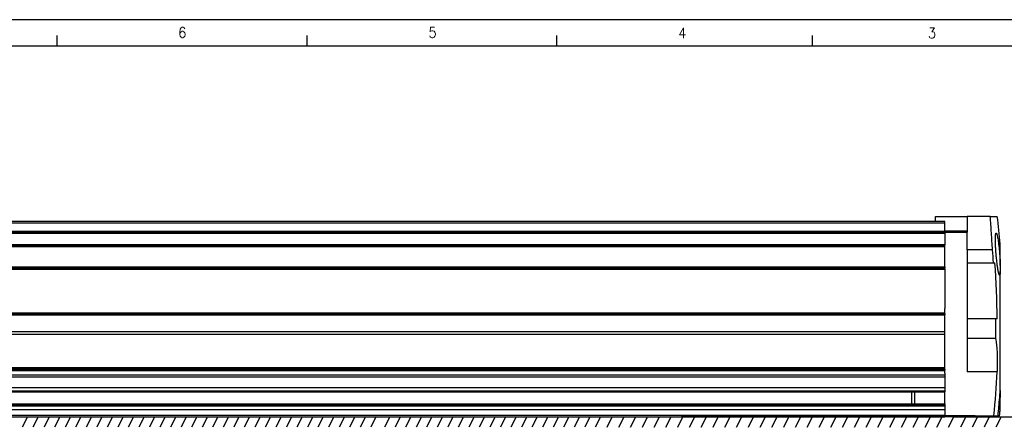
# Model space of a CAD drawing. Header units: millimetres. Extents: x -285 to 870, y -217 to 203.
# Tile 11 of 22: x 11 to 198, y 126 to 203. Entities that reach past the tile are written whole.
import ezdxf

# ---------------------------------------------------------------- set-up
doc = ezdxf.new("R2010")
doc.units = ezdxf.units.MM
doc.layers.add('1', color=7, linetype='Continuous')
doc.styles.add('CONVERTER_11', font='txt.shx', dxfattribs={"width": 0.9})

# ---------------------------------------------------------------- blocks, each defined once
blk = doc.blocks.new('Marco_a2', base_point=(304.2098802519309, -212.0197288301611))
at = {"layer": '1', "color": 2, "linetype": 'Continuous'}
for p, q in [((309.2098802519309, 202.9802711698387), (-284.7901197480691, 202.9802711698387)), ((18.60988025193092, 197.9802711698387), (18.60988025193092, 199.9802711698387)), ((66.02654692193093, 197.9802711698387), (66.02654692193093, 199.9802711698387)), ((113.4432135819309, 197.9802711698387), (113.4432135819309, 199.9802711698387)), ((161.9598802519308, 197.9802711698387), (161.9598802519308, 199.9802711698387))]:
    blk.add_line(p, q, dxfattribs=at)
at = {"layer": '1', "color": 7, "linetype": 'Continuous'}
blk.add_line((304.2098802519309, 197.9802711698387), (-264.7901197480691, 197.9802711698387), dxfattribs=at)
at = {"layer": '1', "color": 2, "char_height": 2, "attachment_point": 4, "line_spacing_factor": 1.20048019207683, "style": 'CONVERTER_11'}
for s, insert in [('6', (41.56820349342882, 200.5449093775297)), ('5', (89.07129664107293, 200.5449093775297)), ('4', (136.490001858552, 200.4673687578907)), ('3', (183.8618254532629, 200.4673687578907))]:
    blk.add_mtext(s, dxfattribs=dict(at, insert=insert))
blk = doc.blocks.new('Top', base_point=(304.2098802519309, -212.0197288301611))
blk.add_blockref('Marco_a2', (304.2098802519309, -212.0197288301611))
blk = doc.blocks.new('REGLA__9', base_point=(-163.4012088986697, 127.6945191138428))
at = {"color": 7, "linetype": 'Continuous'}
for p, q in [((185.2999517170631, 164.6945081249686), (-65.69826703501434, 164.6944971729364)), ((185.2999517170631, 164.6945081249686), (185.2990135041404, 165.694508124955)), ((185.3011222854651, 165.694508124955), (185.2990135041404, 165.694508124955)), ((185.2999517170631, 164.6945081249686), (185.3011222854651, 165.694508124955)), ((187.1010412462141, 164.6945081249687), (185.2999517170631, 164.6945081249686)), ((185.3011222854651, 165.694508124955), (191.3011222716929, 165.694508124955)), ((187.1010547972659, 164.4945081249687), (187.1010412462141, 164.6945081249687)), ((187.1010547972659, 162.8945190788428), (187.1010547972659, 164.4945081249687)), ((195.6957138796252, 165.6945081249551), (191.3011222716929, 165.694508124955)), ((191.3011222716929, 165.694508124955), (191.3011222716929, 162.8945190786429)), ((195.6957138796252, 165.6945081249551), (197.0267876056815, 165.694508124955)), ((-54.39718305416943, 162.6945190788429), (187.1010412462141, 162.6945190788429)), ((187.1007229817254, 162.4945190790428), (187.1010412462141, 162.6945190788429)), ((187.1010412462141, 162.6945190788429), (191.3011087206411, 162.6945190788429)), ((191.3013255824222, 159.3327668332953), (191.3011087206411, 162.6945190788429)), ((187.1007229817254, 162.4945190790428), (187.1007229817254, 160.3737951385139)), ((-54.39718305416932, 160.195693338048), (187.1010412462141, 160.195693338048)), ((181.30072145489, 160.2811899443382), (187.1007214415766, 160.2811899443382)), ((187.1007229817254, 160.3737951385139), (187.1007214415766, 160.2811899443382)), ((187.1010412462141, 160.195693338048), (187.1007214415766, 160.2811899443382)), ((187.1010545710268, 160.0320866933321), (187.1010412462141, 160.195693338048)), ((187.1010547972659, 156.0967133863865), (187.1010547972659, 159.995693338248)), ((191.3013255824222, 159.3327668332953), (191.3011867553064, 156.8651993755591)), ((196.112775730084, 159.3327668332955), (191.3013255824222, 159.3327668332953)), ((-54.39718305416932, 155.8967133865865), (187.1010141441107, 155.8967133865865)), ((187.1010005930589, 155.6967133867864), (187.1006343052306, 148.2393005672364)), ((187.1010005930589, 155.6967133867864), (187.1010141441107, 155.8967133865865)), ((187.1010545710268, 156.0603200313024), (187.1010141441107, 155.8967133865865)), ((191.3011867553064, 156.8651993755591), (191.3013255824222, 146.2484070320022)), ((191.3011867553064, 156.8651993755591), (196.310493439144, 156.8651993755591)), ((196.310493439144, 156.8651993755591), (196.5815981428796, 156.8651993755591)), ((187.1005936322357, 147.480334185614), (187.1006343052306, 148.2393005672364)), ((-54.39718305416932, 147.1967133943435), (187.1010412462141, 147.1967133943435)), ((187.1004997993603, 145.7293935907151), (187.1010547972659, 146.9967133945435)), ((187.1010005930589, 147.3967133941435), (187.1005936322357, 147.480334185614)), ((187.1010412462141, 147.1967133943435), (187.1010005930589, 147.3967133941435)), ((187.1010412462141, 147.1967133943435), (187.1010545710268, 147.0331067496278)), ((191.3013255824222, 146.2484070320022), (191.3013255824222, 142.5055638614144)), ((196.7416447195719, 146.2484070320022), (191.3013255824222, 146.2484070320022)), ((197.0120478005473, 146.2484070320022), (196.7416447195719, 146.2484070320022)), ((197.5996746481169, 145.5427988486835), (197.5997537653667, 146.2644866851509)), ((187.1010547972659, 143.7743729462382), (187.1004997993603, 145.7293935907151)), ((197.5996847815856, 144.099423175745), (197.5996746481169, 145.5427988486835)), ((197.5997740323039, 143.3777353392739), (197.5996847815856, 144.099423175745)), ((187.1010209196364, 143.2743729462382), (-54.39880123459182, 143.2743729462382)), ((187.1003558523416, 138.9038994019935), (187.1010209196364, 143.2743729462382)), ((187.1010209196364, 143.2743729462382), (187.1010545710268, 143.716684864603)), ((187.1010545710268, 143.716684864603), (187.1010547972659, 143.7743729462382)), ((191.3013255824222, 142.5055638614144), (191.3010545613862, 136.1810085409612)), ((196.7319591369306, 142.5055638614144), (191.3013255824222, 142.5055638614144)), ((187.1007825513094, 136.9740964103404), (187.1003558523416, 138.9038994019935)), ((187.1007825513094, 136.9740964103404), (-54.39718305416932, 136.9740964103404)), ((-54.39718305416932, 136.7538207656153), (187.1008038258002, 136.7538207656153)), ((-54.39718305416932, 136.7160676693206), (187.1008019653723, 136.7160676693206)), ((187.1008019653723, 136.7160676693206), (187.1000051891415, 136.4998660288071)), ((187.1008295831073, 136.3806782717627), (187.1000051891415, 136.4998660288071)), ((187.1008038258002, 136.7538207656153), (187.1007825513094, 136.9740964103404)), ((187.1008019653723, 136.7160676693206), (187.1008038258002, 136.7538207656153)), ((187.1008295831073, 136.3806782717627), (-54.39718305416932, 136.3806782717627)), ((187.1007878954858, 135.5923600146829), (-54.39718305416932, 135.5923600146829)), ((187.1001564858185, 135.2024515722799), (-54.39718305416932, 135.2024515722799)), ((187.0999764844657, 135.964230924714), (187.1008295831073, 136.3806782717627)), ((187.0999764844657, 135.964230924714), (187.1007878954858, 135.5923600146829)), ((187.1007878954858, 135.5923600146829), (187.1001564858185, 135.2024515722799)), ((187.1001564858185, 135.2024515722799), (187.1003434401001, 133.1977328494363)), ((187.1003434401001, 133.1977328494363), (-54.39718305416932, 133.1977328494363)), ((187.1003434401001, 133.1977328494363), (187.1003434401, 132.6217042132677)), ((-54.39718305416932, 132.4217042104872), (181.3002710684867, 132.4217042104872)), ((181.3002710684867, 132.4217042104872), (187.1003298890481, 132.4217042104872)), ((187.1003434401, 132.6217042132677), (187.1003298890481, 132.4217042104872)), ((187.1003298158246, 130.1217041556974), (187.1003298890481, 132.4217042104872)), ((197.5999110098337, 129.3047511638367), (197.5999110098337, 131.3332675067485)), ((187.1005127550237, 128.9945191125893), (-152.8994864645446, 128.9945191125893)), ((187.1003433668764, 129.7113825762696), (-65.68139258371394, 129.7113825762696)), ((-55.26997840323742, 130.1217041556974), (181.3002725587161, 130.1217041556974)), ((181.3002725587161, 130.1217041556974), (187.1003298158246, 130.1217041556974)), ((187.1005127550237, 128.9945191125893), (187.0996319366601, 127.9945191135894)), ((187.1003298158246, 130.1217041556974), (187.1003433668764, 129.9217041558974)), ((187.1003433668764, 129.9217041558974), (187.1003433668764, 129.7113825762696)), ((187.1003433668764, 129.7113825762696), (187.1005127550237, 128.9945191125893)), ((-152.9003672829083, 127.6945191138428), (187.0996319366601, 127.6945191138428)), ((-152.8994864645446, 127.9945191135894), (187.0996319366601, 127.9945191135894)), ((187.0996319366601, 127.9945191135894), (187.0996319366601, 127.8945191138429)), ((192.7999110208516, 127.8945191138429), (187.0996319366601, 127.8945191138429)), ((187.0996319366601, 127.6945191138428), (187.0996319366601, 127.8945191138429)), ((192.7999110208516, 127.8945191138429), (196.3929025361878, 127.8945191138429)), ((194.5001820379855, 127.7590378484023), (192.8001820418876, 127.7590378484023)), ((196.3929025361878, 127.8945191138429), (197.1697119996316, 127.8945191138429)), ((197.1697119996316, 127.8945191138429), (197.4632074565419, 127.8945191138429)), ((197.4632074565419, 127.8945191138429), (197.476731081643, 127.8945191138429))]:
    blk.add_line(p, q, dxfattribs=at)
at = {"color": 3, "linetype": 'Continuous'}
for p, q in [((-65.4982779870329, 164.494508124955), (187.0983041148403, 164.494508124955)), ((-54.39718305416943, 162.8945190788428), (187.1010547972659, 162.8945190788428)), ((191.3011222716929, 162.8945190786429), (187.1010547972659, 162.8945190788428)), ((-54.39718305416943, 162.4945190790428), (187.1007229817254, 162.4945190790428)), ((-54.39881359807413, 159.995693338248), (187.1010547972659, 159.995693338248)), ((-54.39718305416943, 160.3737951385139), (187.1007229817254, 160.3737951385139)), ((-54.39718305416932, 156.0967133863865), (187.1010547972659, 156.0967133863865)), ((-54.39718305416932, 155.6967133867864), (187.1010005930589, 155.6967133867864)), ((-54.39718305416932, 147.3967133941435), (187.1010005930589, 147.3967133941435)), ((-54.39718305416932, 146.9967133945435), (187.1010547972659, 146.9967133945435)), ((187.1010547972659, 143.7743729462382), (-54.39877280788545, 143.7743729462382)), ((197.0289016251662, 136.1810085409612), (191.3010545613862, 136.1810085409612)), ((-54.39718305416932, 132.6217042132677), (187.1003434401, 132.6217042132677)), ((197.4825792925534, 131.3332675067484), (197.5999110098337, 131.3332675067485)), ((-65.4710710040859, 129.9217041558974), (187.1003433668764, 129.9217041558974))]:
    blk.add_line(p, q, dxfattribs=at)
at = {"color": 7, "linetype": 'Continuous'}
for centre, radius, start, end in [((30.33024552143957, 144.8076017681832), 168, 5.34495702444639, 7.14188236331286), ((30.3302554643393, 144.8074776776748), 166.4176314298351, 4.15498316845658, 5.00727047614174), ((30.33024785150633, 144.8075442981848), 166.6880275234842, 0.49527481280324, 4.14820831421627), ((30.33024553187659, 144.8076058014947), 166.417636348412, 359.2074067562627, 0.49605836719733), ((30.33025306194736, 144.8077000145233), 166.9217158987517, 354.1845809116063, 357.0375735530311), ((30.33025115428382, 144.8076636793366), 167.694544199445, 354.2114857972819, 355.3912681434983), ((30.33024686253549, 144.8076156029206), 167.98654514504, 354.2215983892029, 354.7048473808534), ((30.33024552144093, 144.8076017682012), 168, 354.222067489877, 354.6550429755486), ((194.5001820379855, 128.7590378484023), 1, 270, 300.1722036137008)]:
    blk.add_arc(centre, radius, start, end, dxfattribs=at)
for points, knots in [([(196.112775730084, 159.3327668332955), (196.0830039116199, 159.8695584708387), (196.023696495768, 160.9388823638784), (195.9231234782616, 162.5364453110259), (195.8153107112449, 164.1203579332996), (195.7354460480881, 165.1715478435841), (195.6957138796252, 165.6945081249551)], [0, 0, 0, 0, 1.612844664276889, 3.212891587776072, 4.802141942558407, 6.375538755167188, 6.375538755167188, 6.375538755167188, 6.375538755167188]), ([(187.1010547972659, 162.8945190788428), (187.1010547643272, 162.8838068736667), (187.101054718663, 162.8644875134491), (187.1010543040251, 162.8389752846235), (187.1010536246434, 162.8106944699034), (187.1010526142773, 162.7828733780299), (187.1010509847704, 162.7542360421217), (187.1010494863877, 162.7344072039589), (187.1010478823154, 162.7199556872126), (187.1010466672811, 162.7101267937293), (187.101044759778, 162.7022819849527), (187.1010424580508, 162.6972072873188), (187.1010412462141, 162.6945190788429)], [0, 0, 0, 0, 0.0321366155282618, 0.0579580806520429, 0.076536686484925, 0.1169790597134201, 0.1414213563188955, 0.1624486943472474, 0.1764655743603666, 0.1847759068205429, 0.1919353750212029, 0.2000000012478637, 0.2000000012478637, 0.2000000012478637, 0.2000000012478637]), ([(191.3011222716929, 162.8945190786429), (191.3011222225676, 162.8815134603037), (191.3011221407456, 162.8560012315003), (191.3011214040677, 162.8208832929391), (191.3011202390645, 162.786748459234), (191.3011186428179, 162.7555100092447), (191.3011164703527, 162.7290359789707), (191.3011142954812, 162.710792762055), (191.3011121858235, 162.7008767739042), (191.301109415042, 162.6958020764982), (191.3011087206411, 162.6945190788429)], [0, 0, 0, 0, 0.0390168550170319, 0.0765366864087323, 0.1053538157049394, 0.1414213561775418, 0.1702520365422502, 0.184775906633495, 0.1961510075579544, 0.2000000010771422, 0.2000000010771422, 0.2000000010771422, 0.2000000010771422]), ([(197.4705410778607, 154.5359697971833), (197.4563287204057, 154.5434574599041), (197.4199545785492, 154.5626208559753), (197.3912201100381, 154.6299644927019), (197.3567345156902, 154.7115791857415), (197.3208384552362, 154.8275089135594), (197.2772681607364, 154.9914516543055), (197.2406450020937, 155.157044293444), (197.2075520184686, 155.320532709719), (197.1781433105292, 155.4764392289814), (197.141777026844, 155.6849923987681), (197.0994425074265, 155.9493554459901), (197.0521143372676, 156.2726710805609), (197.0028752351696, 156.6423410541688), (196.9556680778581, 157.0314194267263), (196.9137563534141, 157.4085502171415), (196.8783315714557, 157.7538070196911), (196.849375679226, 158.0572201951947), (196.8268662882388, 158.3088185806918), (196.8087418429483, 158.5229213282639), (196.7914084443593, 158.7373825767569), (196.7722046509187, 158.9900976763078), (196.7508839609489, 159.2946640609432), (196.7291201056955, 159.6411431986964), (196.7085786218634, 160.0195970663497), (196.6939198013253, 160.3523837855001), (196.6835989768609, 160.6485236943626), (196.6765738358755, 160.9130518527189), (196.671993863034, 161.2148362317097), (196.6722850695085, 161.5316957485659), (196.6790498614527, 161.8331852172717), (196.6952863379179, 162.1081012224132), (196.7163010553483, 162.3192174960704), (196.7500530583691, 162.4519980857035), (196.7749338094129, 162.5214682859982), (196.8029938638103, 162.5324031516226), (196.8121462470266, 162.5359697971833)], [0, 0, 0, 0, 0.0471184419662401, 0.120591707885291, 0.2081330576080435, 0.317051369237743, 0.4825750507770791, 0.7178078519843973, 0.8253735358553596, 0.9830372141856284, 1.19374126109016, 1.460461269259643, 1.786202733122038, 2.173997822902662, 2.579235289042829, 2.961974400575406, 3.312339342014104, 3.620433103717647, 3.876343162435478, 4.070145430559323, 4.265037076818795, 4.521823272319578, 4.830472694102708, 5.180965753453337, 5.56329865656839, 5.967489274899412, 6.180272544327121, 6.452247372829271, 6.761360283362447, 7.08561460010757, 7.403119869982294, 7.664752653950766, 7.91513853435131, 8.029465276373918, 8.088583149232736, 8.11719955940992, 8.11719955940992, 8.11719955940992, 8.11719955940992]), ([(196.8121462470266, 162.5359697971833), (196.8335046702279, 162.5194542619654), (196.8888248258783, 162.4766776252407), (196.9197901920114, 162.3713397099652), (196.9628563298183, 162.2466868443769), (197.0050560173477, 162.0820364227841), (197.0643258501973, 161.8186886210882), (197.1328597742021, 161.4468964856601), (197.2081124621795, 160.9684767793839), (197.276429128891, 160.4646502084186), (197.3355223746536, 159.97269383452), (197.3832190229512, 159.5321278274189), (197.4216441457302, 159.142854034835), (197.4508223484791, 158.822135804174), (197.4797521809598, 158.481457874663), (197.5078314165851, 158.1205137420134), (197.5342921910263, 157.736110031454), (197.554722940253, 157.4020774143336), (197.5721450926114, 157.0775955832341), (197.5884177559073, 156.7251706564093), (197.5963357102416, 156.4740025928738), (197.600482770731, 156.3424525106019)], [0, 0, 0, 0, 0.0795032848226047, 0.2059203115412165, 0.3144406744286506, 0.4793231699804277, 0.7136088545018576, 1.125157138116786, 1.612677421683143, 2.166625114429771, 2.650300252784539, 3.099136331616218, 3.496016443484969, 3.823784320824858, 4.065256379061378, 4.521725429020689, 4.909870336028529, 5.221184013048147, 5.525686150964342, 5.88471381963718, 6.27955512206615, 6.27955512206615, 6.27955512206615, 6.27955512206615]), ([(181.30072145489, 160.2811899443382), (181.2938126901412, 160.2746181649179), (181.2800343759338, 160.2615119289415), (181.2602040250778, 160.2429327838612), (181.2410250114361, 160.2251504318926), (181.2266033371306, 160.2119279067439), (181.2157404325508, 160.2020397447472), (181.2111639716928, 160.1978958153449), (181.2087315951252, 160.195693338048)], [0, 0, 0, 0, 0.0286054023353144, 0.0570483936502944, 0.0815213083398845, 0.1070680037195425, 0.1157453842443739, 0.1255894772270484, 0.1255894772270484, 0.1255894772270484, 0.1255894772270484]), ([(181.30072145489, 160.2811899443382), (181.3007240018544, 160.2764785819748), (181.3007313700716, 160.2628061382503), (181.3007395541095, 160.2343072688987), (181.3007446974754, 160.2105197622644), (181.3007479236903, 160.195693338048)], [0, 0, 0, 0, 0.0141340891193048, 0.0410173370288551, 0.0854966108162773, 0.0854966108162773, 0.0854966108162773, 0.0854966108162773]), ([(187.1010547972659, 159.995693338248), (187.1009482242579, 160.0018495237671), (187.1007382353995, 160.0139806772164), (187.1009501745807, 160.0261117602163), (187.1010545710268, 160.0320866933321)], [0, 0, 0, 0, 0.0184697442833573, 0.0363958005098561, 0.0363958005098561, 0.0363958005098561, 0.0363958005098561]), ([(197.600482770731, 156.3424525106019), (197.6004407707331, 156.8425658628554), (197.6003554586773, 157.8584696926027), (197.6002365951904, 159.0521983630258), (197.6000318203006, 159.9236385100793), (197.5998552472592, 160.2792881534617), (197.5997669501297, 160.4571129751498)], [0, 0, 0, 0, 1.500340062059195, 3.047711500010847, 3.581186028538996, 4.114660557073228, 4.114660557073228, 4.114660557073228, 4.114660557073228]), ([(187.1010547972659, 156.0967133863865), (187.1010547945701, 156.0936646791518), (187.1010547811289, 156.0875736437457), (187.1010547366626, 156.0784530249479), (187.1010546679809, 156.0693706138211), (187.1010546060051, 156.0633305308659), (187.1010545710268, 156.0603200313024)], [0, 0, 0, 0, 0.0091461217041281, 0.0182731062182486, 0.0273618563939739, 0.0363933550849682, 0.0363933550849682, 0.0363933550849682, 0.0363933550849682]), ([(197.6005576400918, 155.221946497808), (197.5967165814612, 155.1422867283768), (197.5902006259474, 155.0071520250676), (197.5735419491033, 154.8372399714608), (197.5549394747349, 154.7077502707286), (197.5323232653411, 154.6200683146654), (197.507687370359, 154.5505416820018), (197.4796733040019, 154.5395522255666), (197.4705410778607, 154.5359697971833)], [0, 0, 0, 0, 0.2390472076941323, 0.4055192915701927, 0.5135172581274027, 0.6277126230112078, 0.6867997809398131, 0.715377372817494, 0.715377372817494, 0.715377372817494, 0.715377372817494]), ([(197.5997460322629, 147.3711109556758), (197.6001053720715, 148.7628847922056), (197.6007810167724, 151.3798299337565), (197.6006288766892, 153.996775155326), (197.6005576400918, 155.221946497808)], [0, 0, 0, 0, 4.175321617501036, 7.850835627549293, 7.850835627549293, 7.850835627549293, 7.850835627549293]), ([(197.600482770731, 156.3424525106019), (197.6004873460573, 156.2447103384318), (197.6004969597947, 156.039666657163), (197.6005142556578, 155.7526597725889), (197.600533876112, 155.4768999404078), (197.6005495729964, 155.3084416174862), (197.6005576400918, 155.221946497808)], [0, 0, 0, 0, 0.2932265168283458, 0.6151310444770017, 0.8610206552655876, 1.120506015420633, 1.120506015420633, 1.120506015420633, 1.120506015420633]), ([(187.1010545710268, 147.0331067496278), (187.1010546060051, 147.0300962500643), (187.1010546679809, 147.024056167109), (187.1010547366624, 147.0149737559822), (187.1010547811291, 147.0058531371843), (187.1010547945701, 146.9997621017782), (187.1010547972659, 146.9967133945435)], [0, 0, 0, 0, 0.009031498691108, 0.01812024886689, 0.027247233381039, 0.0363933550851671, 0.0363933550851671, 0.0363933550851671, 0.0363933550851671]), ([(197.5997537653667, 146.2644866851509), (197.6001538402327, 146.449505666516), (197.6009514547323, 146.8183804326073), (197.6001470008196, 147.1872551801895), (197.5997460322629, 147.3711109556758)], [0, 0, 0, 0, 0.5550575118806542, 1.106625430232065, 1.106625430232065, 1.106625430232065, 1.106625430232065]), ([(197.0289016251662, 136.1810085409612), (197.0438254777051, 136.5093176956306), (197.0733672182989, 137.1592048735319), (197.0906302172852, 138.1562139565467), (197.0850722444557, 139.0766698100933), (197.0551198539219, 139.9711530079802), (197.0081878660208, 140.722464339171), (196.9380354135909, 141.3987832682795), (196.8600394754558, 141.9652706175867), (196.7752959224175, 142.3227522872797), (196.7319591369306, 142.5055638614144)], [0, 0, 0, 0, 0.9859023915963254, 1.951591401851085, 2.991123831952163, 3.746938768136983, 4.636391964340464, 5.248610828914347, 5.786833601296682, 6.350143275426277, 6.350143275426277, 6.350143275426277, 6.350143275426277]), ([(197.6004370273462, 132.6883013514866), (197.6005397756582, 134.2798491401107), (197.6007697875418, 137.8429938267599), (197.6001287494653, 141.4061384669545), (197.5997740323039, 143.3777353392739)], [0, 0, 0, 0, 4.774643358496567, 10.68943404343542, 10.68943404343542, 10.68943404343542, 10.68943404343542]), ([(197.4825792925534, 131.3332675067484), (197.4912400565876, 131.4396025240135), (197.5099092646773, 131.6688188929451), (197.5383909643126, 132.002079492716), (197.5688588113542, 132.3474380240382), (197.5894677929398, 132.5698966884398), (197.6004370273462, 132.6883013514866)], [0, 0, 0, 0, 0.3200611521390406, 0.6899256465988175, 1.003423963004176, 1.360158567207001, 1.360158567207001, 1.360158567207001, 1.360158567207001]), ([(197.6004370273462, 132.6883013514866), (197.6002558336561, 132.495837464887), (197.5998306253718, 132.0441596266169), (197.5998816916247, 131.59248157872), (197.5999110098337, 131.3332675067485)], [0, 0, 0, 0, 0.577391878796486, 1.355034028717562, 1.355034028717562, 1.355034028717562, 1.355034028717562]), ([(180.8001462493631, 130.1217041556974), (180.8001440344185, 130.1379956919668), (180.8001396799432, 130.1699194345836), (180.8001291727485, 130.268722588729), (180.8001169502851, 130.4348142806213), (180.800105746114, 130.6806321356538), (180.8000986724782, 130.960968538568), (180.8000963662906, 131.2457006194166), (180.8000981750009, 131.5017822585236), (180.8001021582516, 131.6985319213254), (180.8001081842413, 131.8908779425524), (180.8001169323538, 132.0833849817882), (180.8001295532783, 132.253814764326), (180.8001410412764, 132.3610201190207), (180.8001471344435, 132.4013565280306), (180.8001502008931, 132.4217042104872)], [0, 0, 0, 0, 0.04887460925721, 0.095771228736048, 0.2964094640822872, 0.5471496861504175, 0.8332247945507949, 1.13741867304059, 1.401345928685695, 1.601469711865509, 1.72766766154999, 1.978383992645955, 2.178990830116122, 2.23895701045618, 2.300000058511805, 2.300000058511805, 2.300000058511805, 2.300000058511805]), ([(181.3002710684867, 132.4217042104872), (181.300275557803, 132.3376758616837), (181.3002850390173, 132.1599601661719), (181.3002937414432, 131.8818619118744), (181.3002995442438, 131.5839262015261), (181.3003016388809, 131.2590338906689), (181.3002997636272, 130.9502127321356), (181.3002942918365, 130.6651339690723), (181.3002866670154, 130.4010752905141), (181.3002775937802, 130.2213280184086), (181.3002725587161, 130.1217041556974)], [0, 0, 0, 0, 0.252085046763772, 0.5331470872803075, 0.8342947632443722, 1.145892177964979, 1.507824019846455, 1.760758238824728, 2.001128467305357, 2.300000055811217, 2.300000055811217, 2.300000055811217, 2.300000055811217]), ([(197.5997669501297, 129.15809056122), (197.5997978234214, 129.1784772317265), (197.5998718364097, 129.2273640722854), (197.599896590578, 129.2762509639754), (197.5999110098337, 129.3047511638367)], [0, 0, 0, 0, 0.0611600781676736, 0.1466606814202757, 0.1466606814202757, 0.1466606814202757, 0.1466606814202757]), ([(192.8001820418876, 127.7590378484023), (192.8001893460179, 127.7642181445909), (192.8002053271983, 127.7755634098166), (192.8002204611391, 127.8020588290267), (192.8002364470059, 127.8420393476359), (192.8000267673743, 127.8758541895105), (192.7999110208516, 127.8945191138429)], [0, 0, 0, 0, 0.0155409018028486, 0.034035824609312, 0.0794863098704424, 0.135481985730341, 0.135481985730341, 0.135481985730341, 0.135481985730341])]:
    blk.add_open_spline(points, degree=3, knots=knots, dxfattribs=at)
at = {"color": 3, "linetype": 'Continuous'}
blk.add_open_spline([(194.5001820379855, 127.7590378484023), (194.5001961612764, 127.777945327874), (194.5002298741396, 127.8231057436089), (194.5002409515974, 127.8682661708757), (194.5002473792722, 127.8945191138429)], degree=3, knots=[0, 0, 0, 0, 0.0567224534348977, 0.1354812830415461, 0.1354812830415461, 0.1354812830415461, 0.1354812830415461], dxfattribs=at)
blk = doc.blocks.new('Regla_G2_cm240__11', base_point=(-163.4012088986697, 127.6945191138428))
blk.add_blockref('REGLA__9', (-163.4012088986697, 127.6945191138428))
blk = doc.blocks.new('E', base_point=(16.99999999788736, 145.2364545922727))
at = {"layer": '1', "color": 2, "linetype": 'Continuous'}
for p, q in [((12.9817162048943, 127.6945174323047), (11.9817162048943, 125.6945174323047)), ((14.9817162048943, 127.6945174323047), (13.9817162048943, 125.6945174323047)), ((17.09966931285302, 127.6945191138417), (16.09966931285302, 125.6945191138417)), ((19.09966931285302, 127.6945191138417), (18.09966931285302, 125.6945191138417)), ((21.09966931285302, 127.6945191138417), (20.09966931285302, 125.6945191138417)), ((23.09966931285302, 127.6945191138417), (22.09966931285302, 125.6945191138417)), ((25.09966931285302, 127.6945191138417), (24.09966931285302, 125.6945191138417)), ((27.09966931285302, 127.6945191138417), (26.09966931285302, 125.6945191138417)), ((29.09966931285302, 127.6945191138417), (28.09966931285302, 125.6945191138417)), ((31.09966931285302, 127.6945191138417), (30.09966931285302, 125.6945191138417)), ((33.09966931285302, 127.6945191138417), (32.09966931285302, 125.6945191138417)), ((35.09966931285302, 127.6945191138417), (34.09966931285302, 125.6945191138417)), ((37.09966931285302, 127.6945191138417), (36.09966931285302, 125.6945191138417)), ((39.09966931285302, 127.6945191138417), (38.09966931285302, 125.6945191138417)), ((41.09966931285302, 127.6945191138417), (40.09966931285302, 125.6945191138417)), ((43.09966931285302, 127.6945191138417), (42.09966931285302, 125.6945191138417)), ((45.09966931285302, 127.6945191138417), (44.09966931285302, 125.6945191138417)), ((47.09966931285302, 127.6945191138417), (46.09966931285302, 125.6945191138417)), ((49.09966931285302, 127.6945191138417), (48.09966931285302, 125.6945191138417)), ((51.09966931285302, 127.6945191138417), (50.09966931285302, 125.6945191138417)), ((53.09966931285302, 127.6945191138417), (52.09966931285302, 125.6945191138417)), ((55.09966931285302, 127.6945191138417), (54.09966931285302, 125.6945191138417)), ((57.09966931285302, 127.6945191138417), (56.09966931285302, 125.6945191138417)), ((59.09966931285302, 127.6945191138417), (58.09966931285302, 125.6945191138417)), ((61.09966931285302, 127.6945191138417), (60.09966931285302, 125.6945191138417)), ((63.09966931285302, 127.6945191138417), (62.09966931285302, 125.6945191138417)), ((65.09966931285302, 127.6945191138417), (64.09966931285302, 125.6945191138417)), ((67.09966931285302, 127.6945191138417), (66.09966931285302, 125.6945191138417)), ((69.09966931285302, 127.6945191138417), (68.09966931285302, 125.6945191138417)), ((71.09966931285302, 127.6945191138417), (70.09966931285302, 125.6945191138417)), ((73.09966931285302, 127.6945191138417), (72.09966931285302, 125.6945191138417)), ((75.099669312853, 127.6945191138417), (74.09966931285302, 125.6945191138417)), ((77.099669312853, 127.6945191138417), (76.099669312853, 125.6945191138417)), ((79.099669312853, 127.6945191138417), (78.099669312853, 125.6945191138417)), ((81.7180195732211, 127.6945191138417), (80.7180195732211, 125.6945191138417)), ((83.7180195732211, 127.6945191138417), (82.7180195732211, 125.6945191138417)), ((85.7180195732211, 127.6945191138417), (84.7180195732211, 125.6945191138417)), ((87.7180195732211, 127.6945191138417), (86.7180195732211, 125.6945191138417)), ((89.7180195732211, 127.6945191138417), (88.7180195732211, 125.6945191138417)), ((91.7180195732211, 127.6945191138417), (90.7180195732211, 125.6945191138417)), ((93.7180195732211, 127.6945191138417), (92.7180195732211, 125.6945191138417)), ((95.7180195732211, 127.6945191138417), (94.7180195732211, 125.6945191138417)), ((97.7180195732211, 127.6945191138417), (96.7180195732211, 125.6945191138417)), ((99.7180195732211, 127.6945191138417), (98.7180195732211, 125.6945191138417)), ((101.7180195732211, 127.6945191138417), (100.7180195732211, 125.6945191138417)), ((103.7180195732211, 127.6945191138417), (102.7180195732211, 125.6945191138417)), ((105.7180195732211, 127.6945191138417), (104.7180195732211, 125.6945191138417)), ((107.7180195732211, 127.6945191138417), (106.7180195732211, 125.6945191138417)), ((109.7180195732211, 127.6945191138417), (108.7180195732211, 125.6945191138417)), ((111.7180195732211, 127.6945191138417), (110.7180195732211, 125.6945191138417)), ((113.7180195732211, 127.6945191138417), (112.7180195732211, 125.6945191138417)), ((115.7180195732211, 127.6945191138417), (114.7180195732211, 125.6945191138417)), ((117.7180195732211, 127.6945191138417), (116.7180195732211, 125.6945191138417)), ((119.7180195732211, 127.6945191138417), (118.7180195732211, 125.6945191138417)), ((121.7180195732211, 127.6945191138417), (120.7180195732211, 125.6945191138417)), ((122.9540875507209, 125.6945191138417), (123.9540875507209, 127.6945191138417)), ((125.1901555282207, 125.6945191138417), (126.1901555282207, 127.6945191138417)), ((127.4262235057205, 125.6945191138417), (128.4262235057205, 127.6945191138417)), ((129.6622914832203, 125.6945191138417), (130.6622914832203, 127.6945191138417)), ((131.8983594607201, 125.6945191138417), (132.8983594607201, 127.6945191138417)), ((134.1344274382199, 125.6945191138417), (135.1344274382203, 127.6945191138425)), ((136.3704954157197, 125.6945191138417), (137.3704954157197, 127.6945191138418)), ((188.8000588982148, 127.6945191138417), (137.0996320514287, 127.6945191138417)), ((138.6065633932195, 125.6945191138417), (139.6065633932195, 127.6945191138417)), ((140.8426313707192, 125.6945191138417), (141.8426313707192, 127.6945191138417)), ((143.078699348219, 125.6945191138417), (144.078699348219, 127.6945191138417)), ((145.3147673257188, 125.6945191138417), (146.3147673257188, 127.6945191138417)), ((147.5508353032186, 125.6945191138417), (148.5508353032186, 127.6945191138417)), ((149.7869032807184, 125.6945191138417), (150.7869032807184, 127.6945191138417)), ((152.0229712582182, 125.6945191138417), (153.0229712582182, 127.6945191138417)), ((154.259039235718, 125.6945191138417), (155.259039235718, 127.6945191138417)), ((156.4951072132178, 125.6945191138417), (157.4951072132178, 127.6945191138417)), ((158.7311751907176, 125.6945191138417), (159.7311751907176, 127.6945191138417)), ((160.9672431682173, 125.6945191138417), (161.9672431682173, 127.6945191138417)), ((163.2033111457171, 125.6945191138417), (164.2033111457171, 127.6945191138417)), ((165.4393791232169, 125.6945191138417), (166.4393791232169, 127.6945191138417)), ((167.6754471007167, 125.6945191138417), (168.6754471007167, 127.6945191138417)), ((169.9115150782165, 125.6945191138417), (170.9115150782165, 127.6945191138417)), ((172.1475830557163, 125.6945191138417), (173.1475830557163, 127.6945191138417)), ((174.3836510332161, 125.6945191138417), (175.3836510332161, 127.6945191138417)), ((176.6197190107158, 125.6945191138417), (177.6197190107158, 127.6945191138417)), ((178.8557869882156, 125.6945191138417), (179.8557869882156, 127.6945191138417)), ((181.0918549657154, 125.6945191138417), (182.0918549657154, 127.6945191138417)), ((183.3279229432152, 125.6945191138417), (184.3279229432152, 127.6945191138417)), ((185.563990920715, 125.6945191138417), (186.563990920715, 127.6945191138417)), ((187.8000588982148, 125.6945191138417), (188.8000588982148, 127.6945191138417)), ((188.8000588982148, 127.6945191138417), (240.22962238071, 127.6945191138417)), ((191.0361268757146, 127.6945191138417), (190.0361268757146, 125.6945191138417)), ((193.2721948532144, 127.6945191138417), (192.2721948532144, 125.6945191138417)), ((195.5082628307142, 127.6945191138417), (194.5082628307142, 125.6945191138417)), ((197.744330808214, 127.6945191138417), (196.744330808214, 125.6945191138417))]:
    blk.add_line(p, q, dxfattribs=at)
at = {"layer": '1', "color": 2, "linetype": 'Continuous', "const_width": 0.1}
blk.add_lwpolyline([(-194.215804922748, 127.6945191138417), (128.2180195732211, 127.6945191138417)], dxfattribs=at)
blk.add_blockref('Regla_G2_cm240__11', (-163.4012088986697, 127.6945191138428))

msp = doc.modelspace()

# ---------------------------------------------------------------- block references
for name, p in [('Top', (304.2098802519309, -212.0197288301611)), ('E', (16.99999999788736, 145.2364545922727))]:
    msp.add_blockref(name, p)

doc.saveas('drawing.dxf')
